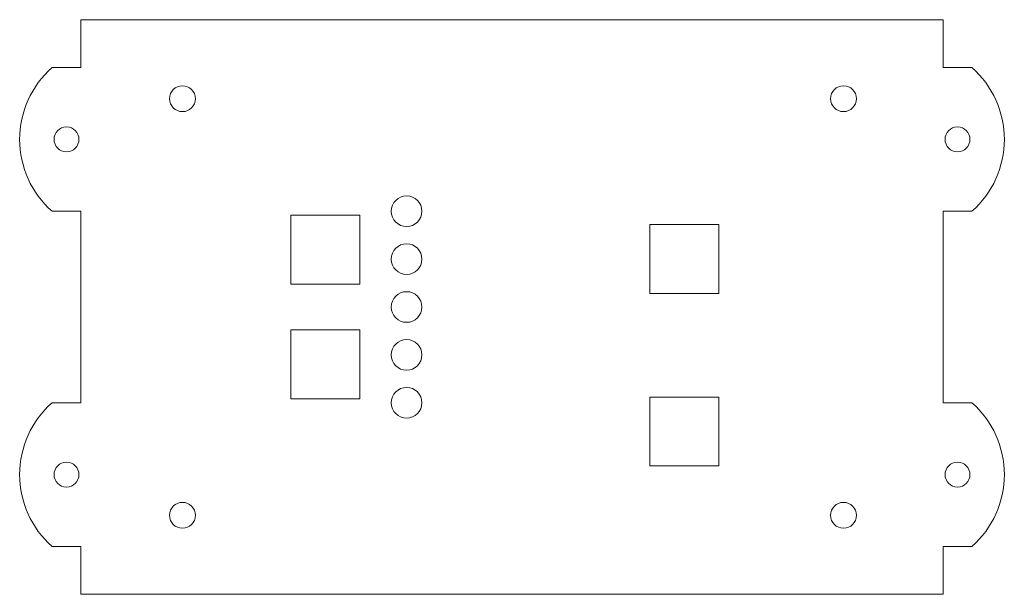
# Model space of a CAD drawing. Header units: millimetres. Extents: x -51 to 51, y -30 to 30.
import ezdxf

# ---------------------------------------------------------------- set-up
doc = ezdxf.new("R2010")
doc.units = ezdxf.units.MM

msp = doc.modelspace()

# ---------------------------------------------------------------- linework, layer by layer
at = {"color": 7, "linetype": 'Continuous', "lineweight": 15}
for p, q in [((-45, 30), (-45, 25)), ((45, 30), (-45, 30)), ((45, 25), (45, 30)), ((-45, 25), (-48, 25)), ((48, 25), (45, 25)), ((-48, 10), (-45, 10)), ((-45, 10), (-45, -10)), ((-23.1, 9.6), (-23.1, 2.4)), ((-15.9, 9.6), (-23.1, 9.6)), ((-15.9, 2.4), (-15.9, 9.6)), ((45, -10), (45, 10)), ((45, 10), (48, 10)), ((21.6, 8.6), (14.4, 8.6)), ((14.4, 8.6), (14.4, 1.4)), ((21.6, 1.4), (21.6, 8.6)), ((-23.1, 2.4), (-15.9, 2.4)), ((14.4, 1.4), (21.6, 1.4)), ((-23.1, -2.4), (-23.1, -9.6)), ((-15.9, -2.4), (-23.1, -2.4)), ((-15.9, -9.6), (-15.9, -2.4)), ((-45, -10), (-48, -10)), ((-23.1, -9.6), (-15.9, -9.6)), ((14.4, -9.4), (14.4, -16.6)), ((21.6, -9.4), (14.4, -9.4)), ((21.6, -16.6), (21.6, -9.4)), ((48, -10), (45, -10)), ((14.4, -16.6), (21.6, -16.6)), ((-48, -25), (-45, -25)), ((-45, -25), (-45, -30)), ((45, -30), (45, -25)), ((45, -25), (48, -25)), ((-45, -30), (45, -30))]:
    msp.add_line(p, q, dxfattribs=at)
for centre, radius in [((-34.4, 21.75), 1.35), ((34.6, 21.75), 1.35), ((-46.5, 17.5), 1.3), ((46.5, 17.5), 1.3), ((-11, 10), 1.6), ((-11, 5), 1.6), ((-11, 0), 1.6), ((-11, -5), 1.6), ((-11, -10), 1.6), ((-46.5, -17.5), 1.3), ((46.5, -17.5), 1.3), ((-34.4, -21.75), 1.35), ((34.6, -21.75), 1.35)]:
    msp.add_circle(centre, radius, dxfattribs=at)
for centre, start, end in [((-41.39, 17.5), 131.4096, 228.5904), ((41.39, 17.5), 311.4096, 48.5904), ((-41.39, -17.5), 131.4096, 228.5904), ((41.39, -17.5), 311.4096, 48.5904)]:
    msp.add_arc(centre, 10, start, end, dxfattribs=at)

doc.saveas('drawing.dxf')
